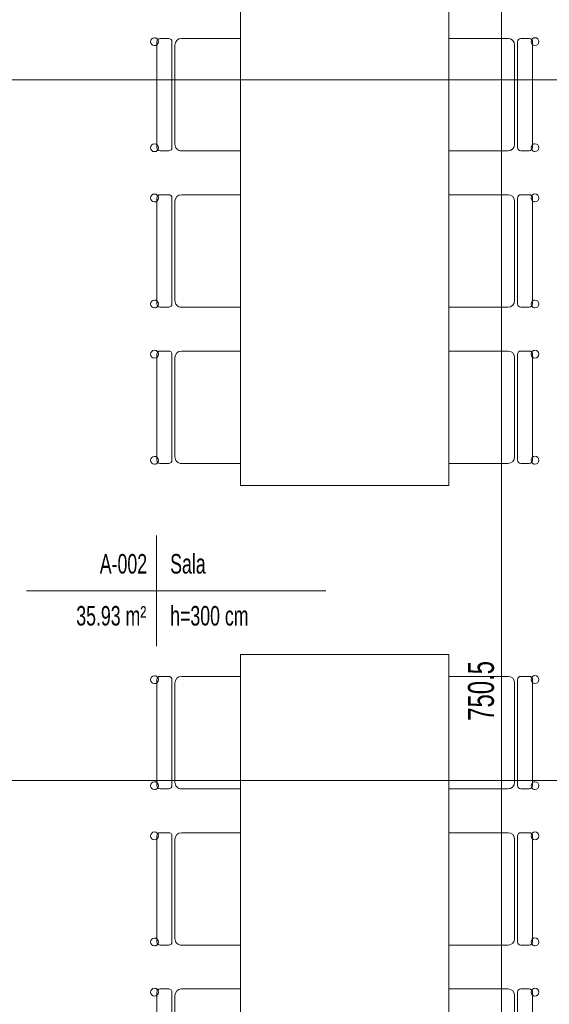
# Model space of a CAD drawing. Header units: centimetres. Extents: x 376 to 6517, y 1901 to 66534.
# Tile 85 of 115: x 2673 to 2876, y 65801 to 66179. Entities that reach past the tile are written whole.
import ezdxf

# ---------------------------------------------------------------- set-up
doc = ezdxf.new("R2010")
doc.units = ezdxf.units.CM
for name, color, linetype, lineweight in [('A-ANNO-DIMS', 7, 'Continuous', 5), ('A-ANNO-DIMS-50', 7, 'Continuous', 5), ('A-AREA-IDEN', 7, 'Continuous', 5), ('I-FURN', 7, 'Continuous', 5)]:
    doc.layers.add(name, color=color, linetype=linetype, lineweight=lineweight)
doc.styles.add('Arial Narrow_1', font='ARIALN.TTF', dxfattribs={"width": 0.8, "height": 10})
doc.styles.add('Arial_I_1', font='arial.ttf', dxfattribs={"width": 0.65, "height": 7.5})
doc.dimstyles.new('standard_wielkość_otworów', dxfattribs={"dimscale": 30.48, "dimtxt": 10.23431, "dimasz": 0.246063, "dimexe": 0.164042, "dimexo": 0.0625, "dimgap": 0, "dimtad": 1, "dimdec": 1, "dimrnd": 0.5, "dimdsep": 46, "dimtxsty": 'Arial Narrow_1', "dimblk1": 'OBLIQUE', "dimblk2": 'OBLIQUE', "dimsah": 1, "dimcen": 0.09, "dimazin": 0, "dimtfac": 1, "dimtdec": 4, "dimtix": 1, "dimtmove": 0, "dimatfit": 3, "dimfxl": 0.164042, "dimfxlon": 1, "dimtvp": 1, "dimtolj": 1, "dimtzin": 0, "dimarcsym": 2})

# ---------------------------------------------------------------- blocks, each defined once
blk = doc.blocks.new('ZZZ Meb Krzesło zwykłe ___FK_v04_0 - przykład-7073046-__-00_00 Przyziemie PB')
at = {"layer": 'I-FURN'}
for p, q in [((-21.59, 10), (-21.59, -12.7)), ((21.59, -12.7), (21.59, 10)), ((-21.59, -17.62), (-21.59, -20.87)), ((-21.59, -17.62), (-21.59, -20.87)), ((20.32, -16.35), (-20.32, -16.35)), ((-20.32, -16.35), (20.32, -16.35)), ((-19.05, -15.24), (19.05, -15.24)), ((21.59, -20.87), (21.59, -17.62)), ((21.59, -17.62), (21.59, -20.87)), ((-20.32, -22.14), (20.32, -22.14)), ((-19.16, -22.14), (19.18, -22.14))]:
    blk.add_line(p, q, dxfattribs=at)
for centre, radius, start, end in [((-19.05, -12.7), 2.54, 180, 270), ((19.05, -12.7), 2.54, 270, 360), ((-20.32, -17.62), 1.27, 90, 180), ((-20.32, -17.62), 1.27, 90, 180), ((20.32, -17.62), 1.27, 360, 90), ((20.32, -17.62), 1.27, 0, 90), ((-20.35, -23.06), 1.51, 360, 180), ((-20.35, -23.06), 1.51, 123.4855, 180), ((-20.32, -20.87), 1.27, 180, 227.4093), ((-20.32, -20.87), 1.27, 180, 270), ((-20.35, -23.06), 1.51, 360, 37.7171), ((20.37, -23.06), 1.51, 360, 180), ((20.37, -23.06), 1.51, 142.2829, 180), ((20.32, -20.87), 1.27, 270, 0), ((20.32, -20.87), 1.27, 313.2379, 360), ((20.37, -23.06), 1.51, 0, 57.1936), ((-20.35, -23.06), 1.51, 180, 360), ((-20.35, -23.06), 1.51, 180, 360), ((20.37, -23.06), 1.51, 180, 360), ((20.37, -23.06), 1.51, 180, 360)]:
    blk.add_arc(centre, radius, start, end, dxfattribs=at)
blk = doc.blocks.new('Meb Stół prosty ___FK_04_1 - Stół prosty 2-9214470-__-00_00 Przyziemie PB')
at = {"layer": 'I-FURN'}
for p, q in [((121.83, 30.48), (-118.17, 30.48)), ((-118.17, 30.48), (-118.17, -49.52)), ((121.83, -49.52), (121.83, 30.48)), ((-118.17, -49.52), (121.83, -49.52))]:
    blk.add_line(p, q, dxfattribs=at)
blk = doc.blocks.new('DIMBLOCK4-__-00_00 Przyziemie PB')
at = {"layer": 'A-ANNO-DIMS-50', "color": 250, "true_color": 0x303030}
for p, q in [((2175.85, 65886.47), (2175.85, 65891.47)), ((2175.85, 65886.47), (2179.6, 65890.22)), ((2905.95, 65886.47), (2905.95, 65891.47)), ((2905.95, 65886.47), (2909.7, 65890.22)), ((2175.85, 65886.47), (2172.1, 65882.72)), ((2175.85, 65886.47), (2905.95, 65886.47)), ((2175.85, 65886.47), (2175.85, 65881.47)), ((2905.95, 65886.47), (2902.2, 65882.72)), ((2905.95, 65886.47), (2905.95, 65881.47))]:
    blk.add_line(p, q, dxfattribs=at)
at = {"layer": 'A-ANNO-DIMS-50', "color": 0, "insert": (2533.83, 65899.39), "char_height": 10, "width": 16.9597, "attachment_point": 1, "line_spacing_factor": 0.974696, "style": 'Arial Narrow_1'}
blk.add_mtext('730', dxfattribs=at)
blk = doc.blocks.new('_Oblique')
at = {"color": 0, "linetype": 'ByBlock', "lineweight": -2}
blk.add_line((-0.5, -0.5), (0.5, 0.5), dxfattribs=at)
blk = doc.blocks.new('METKA_POMIESZCZENIA PB NL Lubin - Rozbudowana - z ramką-8603349-__-00_00 Przyziemie PB')
at = {"layer": 'A-AREA-IDEN'}
for p, q in [((0, 0.425), (0, 0)), ((-1, 0), (1.3, 0)), ((0, 0), (0, -0.425))]:
    blk.add_line(p, q, dxfattribs=at)
blk = doc.blocks.new('DIMBLOCK37-__-00_00 Przyziemie PB')
at = {"layer": 'A-ANNO-DIMS-50', "color": 250, "true_color": 0x303030}
for p, q in [((2176.85, 66155.53), (2176.85, 66160.53)), ((2176.85, 66155.53), (2180.6, 66159.28)), ((2903.7, 66155.53), (2903.7, 66160.53)), ((2903.7, 66155.53), (2907.45, 66159.28)), ((2176.85, 66155.53), (2173.1, 66151.78)), ((2176.85, 66155.53), (2903.7, 66155.53)), ((2176.85, 66155.53), (2176.85, 66150.53)), ((2903.7, 66155.53), (2899.95, 66151.78)), ((2903.7, 66155.53), (2903.7, 66150.53))]:
    blk.add_line(p, q, dxfattribs=at)
at = {"layer": 'A-ANNO-DIMS-50', "color": 0, "insert": (2533.21, 66168.45), "char_height": 10, "width": 16.9597, "attachment_point": 1, "line_spacing_factor": 0.974696, "style": 'Arial Narrow_1'}
blk.add_mtext('727', dxfattribs=at)
blk = doc.blocks.new('DIMBLOCK57-__-00_00 Przyziemie PB')
at = {"layer": 'A-ANNO-DIMS-50', "color": 250, "true_color": 0x303030}
for p, q in [((2857.98, 66295.26), (2854.23, 66299.01)), ((2857.98, 66295.26), (2852.98, 66295.26)), ((2857.98, 65544.86), (2857.98, 66295.26)), ((2857.98, 66295.26), (2861.73, 66291.51)), ((2857.98, 66295.26), (2862.98, 66295.26)), ((2857.98, 65544.86), (2854.23, 65548.61)), ((2857.98, 65544.86), (2852.98, 65544.86)), ((2857.98, 65544.86), (2861.73, 65541.11)), ((2857.98, 65544.86), (2862.98, 65544.86))]:
    blk.add_line(p, q, dxfattribs=at)
at = {"layer": 'A-ANNO-DIMS-50', "color": 0, "insert": (2845.05, 65909.42), "char_height": 10, "width": 25.537, "attachment_point": 1, "rotation": 90, "line_spacing_factor": 0.974696, "style": 'Arial Narrow_1'}
blk.add_mtext('750.5', dxfattribs=at)

msp = doc.modelspace()

# ---------------------------------------------------------------- block references
at = {"layer": 'A-AREA-IDEN', "xscale": 49.99999999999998, "yscale": 49.99999999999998, "zscale": 49.99999999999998}
msp.add_blockref('METKA_POMIESZCZENIA PB NL Lubin - Rozbudowana - z ramką-8603349-__-00_00 Przyziemie PB', (2725.49, 65959.32), dxfattribs=at)
at = {"layer": 'I-FURN'}
for name, p, rotation in [('Meb Stół prosty ___FK_04_1 - Stół prosty 2-9214470-__-00_00 Przyziemie PB', (2788.23, 66117.95), 90.00000000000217), ('ZZZ Meb Krzesło zwykłe ___FK_v04_0 - przykład-7073046-__-00_00 Przyziemie PB', (2747.75, 66149.78), 270.0000000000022), ('ZZZ Meb Krzesło zwykłe ___FK_v04_0 - przykład-7073046-__-00_00 Przyziemie PB', (2847.75, 66149.78), 90.00000000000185), ('ZZZ Meb Krzesło zwykłe ___FK_v04_0 - przykład-7073046-__-00_00 Przyziemie PB', (2747.75, 66089.78), 270.0000000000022), ('ZZZ Meb Krzesło zwykłe ___FK_v04_0 - przykład-7073046-__-00_00 Przyziemie PB', (2847.75, 66089.78), 90.00000000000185), ('ZZZ Meb Krzesło zwykłe ___FK_v04_0 - przykład-7073046-__-00_00 Przyziemie PB', (2747.75, 66029.78), 270.0000000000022), ('ZZZ Meb Krzesło zwykłe ___FK_v04_0 - przykład-7073046-__-00_00 Przyziemie PB', (2847.75, 66029.78), 90.00000000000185), ('Meb Stół prosty ___FK_04_1 - Stół prosty 2-9214470-__-00_00 Przyziemie PB', (2788.23, 65813.04), 90.00000000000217), ('ZZZ Meb Krzesło zwykłe ___FK_v04_0 - przykład-7073046-__-00_00 Przyziemie PB', (2747.75, 65904.86), 270.0000000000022), ('ZZZ Meb Krzesło zwykłe ___FK_v04_0 - przykład-7073046-__-00_00 Przyziemie PB', (2847.75, 65904.86), 90.00000000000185), ('ZZZ Meb Krzesło zwykłe ___FK_v04_0 - przykład-7073046-__-00_00 Przyziemie PB', (2747.75, 65844.86), 270.0000000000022), ('ZZZ Meb Krzesło zwykłe ___FK_v04_0 - przykład-7073046-__-00_00 Przyziemie PB', (2847.75, 65844.86), 90.00000000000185), ('ZZZ Meb Krzesło zwykłe ___FK_v04_0 - przykład-7073046-__-00_00 Przyziemie PB', (2747.75, 65784.86), 270.0000000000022), ('ZZZ Meb Krzesło zwykłe ___FK_v04_0 - przykład-7073046-__-00_00 Przyziemie PB', (2847.75, 65784.86), 90.00000000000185)]:
    msp.add_blockref(name, p, dxfattribs=dict(at, rotation=rotation))

# ---------------------------------------------------------------- texts
at = {"layer": 'A-AREA-IDEN', "char_height": 7.5, "attachment_point": 1, "style": 'Arial_I_1'}
for s, insert, width in [('A-002', (2703.67, 65973.43), 22.4072), ('Sala', (2730.7, 65973.43), 16.6751), ('35.93 m²', (2694.63, 65953.47), 33.3502), ('h=300 cm', (2730.7, 65953.47), 37.2584)]:
    msp.add_mtext(s, dxfattribs=dict(at, insert=insert, width=width))

# ---------------------------------------------------------------- dimensions: what is measured, and where the dimension line sits
at = {"layer": 'A-ANNO-DIMS', "color": 250, "true_color": 0x303030}
dim = msp.add_linear_dim(base=(2857.98, 66295.26), p1=(2852.98, 65544.86), p2=(2852.98, 66295.26), angle=90, dimstyle='standard_wielkość_otworów', override={"dimpost": '<>', "dimfxl": 750.4}, dxfattribs=at)
dim.commit()
dim.dimension.update_dxf_attribs({"geometry": 'DIMBLOCK57-__-00_00 Przyziemie PB', "text_midpoint": (2852.87, 65920.06)})
for base, p1, p2, override, picture, middle in [((2903.6970254, 66155.52941234), (2176.8470254, 66150.52941234), (2903.6970254, 66160.52941234), {"dimpost": '<>', "dimfxl": 726.918787}, 'DIMBLOCK37-__-00_00 Przyziemie PB', (2540.2720254, 66160.54987622)), ((2905.95, 65886.47), (2175.85, 65891.47), (2905.95, 65891.47), {"dimpost": '<>', "dimfxl": 730.1}, 'DIMBLOCK4-__-00_00 Przyziemie PB', (2540.9, 65891.57))]:
    dim = msp.add_linear_dim(base=base, p1=p1, p2=p2, dimstyle='standard_wielkość_otworów', override=override, dxfattribs=at)
    dim.commit()
    dim.dimension.update_dxf_attribs({"geometry": picture, "text_midpoint": middle})

doc.saveas('drawing.dxf')
